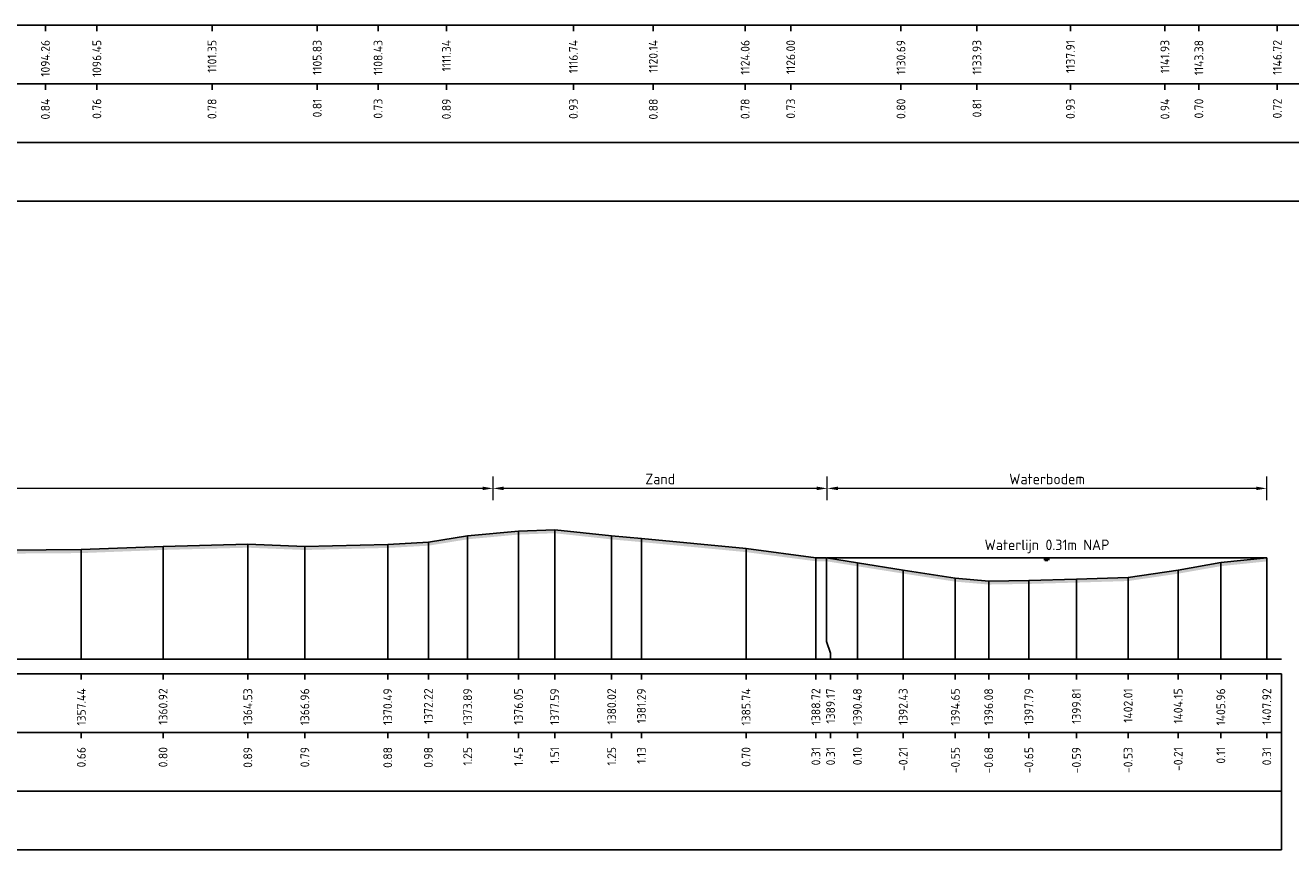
# Model space of a CAD drawing. Header units: metres. Extents: x 128583 to 136452, y 412329 to 415128.
# Tile 191 of 256: x 134980 to 135034, y 414438 to 414473. Entities that reach past the tile are written whole.
import ezdxf
from ezdxf.enums import TextEntityAlignment as Align

# ---------------------------------------------------------------- set-up
doc = ezdxf.new("R2010")
doc.units = ezdxf.units.M
doc.header["$PDMODE"] = 35
doc.header["$PDSIZE"] = 0.075
for name, color, linetype, lineweight in [('X-ME-AL-PROFIEL_HUIDIG MAAIVELD-GD', 8, 'Continuous', 0), ('X-XX-AL-DETAIL1-M', 7, 'Continuous', 18), ('X-XX-AL-NAP-T18', 7, 'Continuous', 18)]:
    doc.layers.add(name, color=color, linetype=linetype, lineweight=lineweight)
for name, color, linetype in [('X-ME-AL-PROFIEL_MAAIVELD-GD', 8, 'Continuous'), ('X-ME-AL-PROFIEL_WATERLIJN-GD', 150, 'Continuous'), ('X-ME-AL-PROFIELRASTER-S', 7, 'Continuous')]:
    doc.layers.add(name, color=color, linetype=linetype)
doc.styles.add('NLCS-ISO-ANNOTATIEF-T18', font='NLCS-ISO.ttf', dxfattribs={"height": 1.8})
doc.styles.add('NLCS-ISO-ANNOTATIVE-T18', font='NLCS-ISO.ttf', dxfattribs={"height": 1.8})
doc.dimstyles.new('NLCS-ANNOTATIEF-T18-PIJL_L2_H0', dxfattribs={"dimtxt": 2.5, "dimasz": 1.8, "dimexe": 2, "dimexo": 2, "dimgap": 0.7, "dimtad": 1, "dimzin": 0, "dimdsep": 46, "dimtxsty": 'NLCS-ISO-ANNOTATIEF-T18', "dimcen": 0, "dimdle": 2, "dimclrd": 256, "dimclre": 256, "dimclrt": 10, "dimaunit": 2, "dimadec": 0, "dimazin": 0, "dimtfac": 1, "dimtdec": 3, "dimtofl": 0, "dimtmove": 0, "dimatfit": 3, "dimfxl": 2, "dimfxlon": 1, "dimtfillclr": 256, "dimtolj": 1, "dimtzin": 0, "dimlwd": -1, "dimlwe": -1, "dimarcsym": 0})

# ---------------------------------------------------------------- blocks, each defined once
blk = doc.blocks.new('SAL-PROFIELRASTER_BALK_EIND1-D')
at = {"color": 0, "linetype": 'ByBlock', "lineweight": -2}
blk.add_line((1, -12.5), (1, -2.5), dxfattribs=at)
at = {"color": 0, "linetype": 'ByBlock', "lineweight": -2, "flags": 128}
for points in [[(0, 0), (1, 0)], [(0, -2.5), (1, -2.5)], [(0, -12.5), (1, -12.5)]]:
    blk.add_lwpolyline(points, dxfattribs=at)
blk = doc.blocks.new('SAL-PROFIELRASTER_BALK_EIND2-D')
at = {"color": 0, "linetype": 'ByBlock', "lineweight": -2}
for p, q in [((1, -2.5), (1, -12.5)), ((1, -12.5), (0, -12.5))]:
    blk.add_line(p, q, dxfattribs=at)
blk = doc.blocks.new('SAL-PROFIELRASTER_BALK_DATA-D')
at = {"color": 0, "linetype": 'ByBlock', "lineweight": -2}
blk.add_lwpolyline([(0, -3.5), (0, -2.5)], dxfattribs=at)
at = {"color": 0, "linetype": 'ByBlock', "lineweight": -2, "style": 'NLCS-ISO-ANNOTATIVE-T18'}
blk.add_attdef('GETAL', text='', height=1.5, rotation=90, dxfattribs=at).set_placement((0.75, -5), align=Align.RIGHT)
blk = doc.blocks.new('SAL-PROFIELRASTER_AANHAAL-D')
at = {"color": 9, "linetype": 'ByBlock', "lineweight": -2, "flags": 128}
blk.add_lwpolyline([(0, 1), (0, 0)], dxfattribs=at)
blk = doc.blocks.new('SAL-PROFIELRASTER_AANHAAL_STAGGER-D')
at = {"color": 9, "linetype": 'ByBlock', "lineweight": -2, "flags": 128}
for points in [[(0, 0), (0, -0.25)], [(0, -0.25), (1, -0.75)], [(1, -0.75), (1, -1)]]:
    blk.add_lwpolyline(points, dxfattribs=at)
blk = doc.blocks.new('*D496')
at = {"layer": 'Defpoints', "color": 0, "transparency": 16777216}
for p in [(134954.94, 414453.225), (134954.94, 414453.225), (135000.239, 414451.307)]:
    blk.add_point(p, dxfattribs=at)
at = {"layer": 'X-XX-AL-DETAIL1-M', "transparency": 16777216}
for p, q in [((134954.94, 414453.225), (134954.94, 414453.725)), ((135000.239, 414452.725), (135000.239, 414453.725)), ((134999.789, 414453.225), (134955.39, 414453.225))]:
    blk.add_line(p, q, dxfattribs=at)
for points in [[(134955.39, 414453.3), (134955.39, 414453.15), (134954.94, 414453.225)], [(134999.789, 414453.3), (134999.789, 414453.15), (135000.239, 414453.225)]]:
    blk.add_solid(points, dxfattribs=at)
at = {"layer": 'X-XX-AL-DETAIL1-M', "color": 10, "transparency": 16777216, "insert": (134977.589, 414453.625), "char_height": 0.45, "attachment_point": 5, "style": 'NLCS-ISO-ANNOTATIEF-T18'}
blk.add_mtext('\\A1;Akker', dxfattribs=at)
blk = doc.blocks.new('*D497')
at = {"layer": 'Defpoints', "color": 0, "transparency": 16777216}
for p in [(135000.239, 414453.225), (135000.239, 414453.225), (135014.472, 414450.264)]:
    blk.add_point(p, dxfattribs=at)
at = {"layer": 'X-XX-AL-DETAIL1-M', "transparency": 16777216}
for p, q in [((135000.239, 414453.225), (135000.239, 414453.725)), ((135014.472, 414452.725), (135014.472, 414453.725)), ((135014.022, 414453.225), (135000.689, 414453.225))]:
    blk.add_line(p, q, dxfattribs=at)
for points in [[(135000.689, 414453.3), (135000.689, 414453.15), (135000.239, 414453.225)], [(135014.022, 414453.3), (135014.022, 414453.15), (135014.472, 414453.225)]]:
    blk.add_solid(points, dxfattribs=at)
at = {"layer": 'X-XX-AL-DETAIL1-M', "color": 10, "transparency": 16777216, "insert": (135007.356, 414453.625), "char_height": 0.45, "attachment_point": 5, "style": 'NLCS-ISO-ANNOTATIEF-T18'}
blk.add_mtext('\\A1;Zand', dxfattribs=at)
blk = doc.blocks.new('*D498')
at = {"layer": 'Defpoints', "color": 0, "transparency": 16777216}
for p in [(135014.472, 414453.225), (135014.472, 414453.225), (135033.184, 414450.264)]:
    blk.add_point(p, dxfattribs=at)
at = {"layer": 'X-XX-AL-DETAIL1-M', "transparency": 16777216}
for p, q in [((135014.472, 414453.225), (135014.472, 414453.725)), ((135033.184, 414452.725), (135033.184, 414453.725)), ((135032.734, 414453.225), (135014.922, 414453.225))]:
    blk.add_line(p, q, dxfattribs=at)
for points in [[(135014.922, 414453.3), (135014.922, 414453.15), (135014.472, 414453.225)], [(135032.734, 414453.3), (135032.734, 414453.15), (135033.184, 414453.225)]]:
    blk.add_solid(points, dxfattribs=at)
at = {"layer": 'X-XX-AL-DETAIL1-M', "color": 10, "transparency": 16777216, "insert": (135023.828, 414453.625), "char_height": 0.45, "attachment_point": 5, "style": 'NLCS-ISO-ANNOTATIEF-T18'}
blk.add_mtext('\\A1;Waterbodem', dxfattribs=at)

msp = doc.modelspace()

# ---------------------------------------------------------------- hatches: boundary and pattern name
at = {"layer": 'X-ME-AL-PROFIEL_HUIDIG MAAIVELD-GD'}
h = msp.add_hatch(dxfattribs=at)
h.set_pattern_fill('AGR-MAAIVELD', color=256, scale=0.1, pattern_type=2)
h.set_pattern_definition([(45, (-1319.4776, -328.16646), (-0.5000001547, 0.5000001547), []), (45, (-1319.549, -328.09504), (0, 1.0000003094), [0.707107, -0.707107]), (45, (-1319.62044, -328.0236), (0, 1.0000003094), [0.707107, -0.707107]), (45, (-1319.6929, -327.9512), (0, 1.0000003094), [0.707107, -0.707107]), (45, (-1319.7633, -327.88075), (0, 1.0000003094), [0.707107, -0.707107]), (45, (-1319.8347, -327.8093), (0, 1.0000003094), [0.707107, -0.707107]), (45, (-1319.90615, -327.7379), (0, 1.0000003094), [0.707107, -0.707107]), (315, (-1319.4776, -328.16646), (0.5000001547, 0.5000001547), []), (315, (-1319.40615, -328.09504), (1.0000003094, -3e-16), [0.707107, -0.707107]), (315, (-1319.3347, -328.0236), (1.0000003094, -3e-16), [0.707107, -0.707107]), (315, (-1319.2623, -327.9512), (1.0000003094, -3e-16), [0.707107, -0.707107]), (315, (-1319.1919, -327.88075), (1.0000003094, -3e-16), [0.707107, -0.707107]), (315, (-1319.12044, -327.8093), (1.0000003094, -3e-16), [0.707107, -0.707107]), (315, (-1319.049, -327.7379), (1.0000003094, -3e-16), [0.707107, -0.707107])])
h.paths.add_polyline_path([(135033.184, 414450.264), (135031.228, 414450.061), (135029.412, 414449.742), (135027.279, 414449.427), (135025.079, 414449.361), (135023.054, 414449.305), (135021.343, 414449.278), (135019.922, 414449.401), (135017.702, 414449.746), (135015.752, 414450.057), (135014.441, 414450.269), (135013.984, 414450.269), (135011.012, 414450.659), (135006.556, 414451.087), (135005.288, 414451.201), (135002.862, 414451.464), (135001.322, 414451.407), (134999.156, 414451.206), (134997.486, 414450.934), (134995.754, 414450.838), (134992.225, 414450.749), (134989.796, 414450.848), (134986.188, 414450.752), (134982.705, 414450.618), (134979.722, 414450.596), (134976.852, 414450.619), (134973.365, 414450.719), (134969.726, 414450.648), (134966.203, 414450.596), (134963.239, 414450.537), (134960.315, 414450.402), (134958.065, 414450.371), (134955.796, 414450.3), (134954.981, 414449.689), (134954.763, 414449.438), (134954.346, 414449.402), (134954.015, 414449.47), (134953.783, 414449.685), (134953.255, 414450.259), (134951.546, 414450.426), (134948.985, 414450.457), (134946.704, 414450.584), (134943.177, 414450.579), (134938.836, 414450.613), (134936.343, 414450.536), (134933.907, 414450.596), (134929.841, 414450.639), (134926.487, 414450.595), (134923.922, 414450.673), (134921.243, 414450.708), (134917.659, 414450.716), (134913.985, 414450.699), (134910.005, 414450.603), (134906.996, 414450.671), (134903.067, 414450.615), (134899.769, 414450.585), (134896.825, 414450.379), (134896.072, 414450.28), (134895.633, 414450.323), (134895.52, 414449.96), (134895.039, 414449.669), (134894.869, 414449.474), (134894.554, 414449.383), (134894.131, 414449.397), (134893.929, 414449.703), (134893.784, 414450.004), (134892.712, 414450.389), (134891.133, 414450.538), (134888.201, 414450.656), (134884.375, 414450.567), (134881.158, 414450.695), (134877.167, 414450.55), (134874.105, 414450.593), (134869.915, 414450.765), (134866.003, 414450.628), (134862.586, 414450.677), (134859.023, 414450.839), (134854.484, 414450.737), (134850.241, 414450.758), (134846.962, 414450.836), (134843.468, 414450.8), (134839.238, 414450.772), (134835.266, 414450.67), (134831.568, 414450.61), (134828.256, 414450.723), (134824.182, 414450.556), (134820.866, 414450.654), (134816.26, 414450.492), (134812.887, 414450.44), (134809.752, 414450.427), (134806.866, 414450.462), (134804.345, 414450.463), (134803.295, 414450.222), (134802.931, 414449.871), (134802.579, 414449.422), (134802.001, 414449.387), (134801.624, 414449.466), (134801.381, 414449.875), (134801.05, 414450.265), (134799.288, 414450.364), (134795.728, 414450.475), (134792.942, 414450.61), (134789.751, 414450.761), (134785.877, 414450.756), (134781.845, 414450.82), (134777.603, 414450.616), (134771.982, 414450.671), (134768.644, 414450.65), (134767.198, 414450.896), (134763.174, 414450.886), (134759.193, 414450.767), (134755.959, 414450.753), (134751.264, 414450.687), (134749.324, 414450.736), (134745.41, 414450.837), (134742.01, 414450.885), (134736.604, 414450.84), (134733.693, 414450.683), (134731.101, 414450.764), (134726.622, 414450.73), (134721.718, 414450.718), (134719.525, 414450.792), (134714.077, 414450.733), (134711.916, 414450.881), (134707.719, 414450.849), (134703.947, 414450.787), (134699.844, 414450.705), (134696.151, 414450.721), (134690.699, 414450.591), (134687.605, 414450.726), (134683.904, 414450.711), (134681.176, 414450.575), (134679.339, 414450.417), (134678.54, 414449.699), (134678.258, 414449.423), (134678.018, 414449.386), (134677.741, 414449.386), (134677.367, 414449.726), (134677.144, 414450.063), (134676.416, 414450.56), (134674.086, 414450.724), (134671.111, 414450.701), (134668.414, 414450.9), (134664.408, 414450.8), (134661.497, 414450.879), (134657.216, 414450.78), (134654.227, 414450.934), (134649.409, 414450.755), (134646.167, 414450.956), (134641.908, 414450.84), (134638.163, 414450.98), (134633.994, 414450.89), (134630.689, 414450.95), (134626.444, 414450.919), (134621.988, 414450.776), (134618.906, 414450.768), (134614.536, 414450.798), (134612.283, 414450.965), (134607.682, 414450.812), (134604.337, 414450.794), (134600.875, 414450.744), (134597.674, 414450.831), (134594.093, 414450.833), (134590.766, 414450.834), (134587.86, 414450.841), (134584.904, 414450.898), (134582.238, 414450.802), (134580.718, 414450.695), (134580.377, 414450.237), (134579.614, 414449.689), (134579.003, 414449.699), (134578.611, 414449.954), (134577.973, 414450.574), (134576.387, 414450.71), (134573.905, 414450.852), (134569.945, 414450.916), (134565.735, 414450.899), (134561.974, 414450.841), (134558.754, 414450.836), (134554.901, 414450.869), (134550.57, 414450.947), (134546.613, 414450.889), (134542.749, 414451.009), (134538.451, 414451.061), (134534.432, 414450.998), (134530.683, 414450.976), (134526.721, 414450.928), (134523.879, 414450.948), (134520.505, 414450.917), (134517.265, 414450.895), (134514.38, 414450.884), (134511.306, 414450.915), (134508.422, 414450.859), (134505.406, 414450.935), (134502.679, 414450.948), (134499.368, 414450.917), (134496.267, 414450.91), (134493.163, 414450.933), (134490.349, 414450.933), (134487.737, 414450.892), (134486.025, 414450.785), (134484.226, 414450.621), (134483.741, 414450.159), (134483.091, 414449.661), (134482.838, 414449.46), (134482.565, 414449.465), (134482.245, 414449.672), (134481.533, 414450.236), (134480.764, 414450.781), (134478.111, 414450.986), (134475.238, 414451.05), (134471.725, 414450.976), (134469.072, 414451.028), (134467.291, 414450.982), (134464.544, 414450.938), (134463.882, 414450.991), (134461.079, 414451.015), (134458.439, 414450.966), (134455.588, 414450.908), (134453.192, 414450.99), (134450.494, 414450.977), (134447.965, 414450.983), (134446.096, 414450.844), (134444.93, 414450.925), (134441.846, 414451.003), (134439.178, 414451.018), (134435.449, 414450.962), (134432.479, 414451.046), (134428.714, 414451.059), (134425.267, 414450.884), (134422.739, 414450.982), (134419.952, 414450.927), (134416.213, 414450.913), (134414.483, 414450.753), (134412.936, 414450.959), (134409.358, 414450.865), (134406.735, 414450.897), (134404.7, 414450.961), (134400.995, 414450.895), (134398.647, 414450.706), (134397.86, 414450.837), (134395.472, 414450.967), (134392.276, 414451.016), (134389.357, 414450.92), (134386.659, 414450.961), (134385.365, 414450.798), (134384.439, 414450.141), (134384.006, 414449.754), (134383.759, 414449.543), (134383.504, 414449.521), (134383.309, 414449.569), (134383.1, 414449.727), (134382.517, 414450.325), (134381.944, 414450.706), (134378.453, 414450.873), (134374.692, 414450.919), (134370.79, 414450.879), (134366.591, 414450.927), (134362.577, 414450.933), (134358.863, 414451.056), (134354.844, 414450.87), (134351.208, 414450.857), (134348.296, 414450.803), (134345.397, 414450.741), (134343.632, 414450.491), (134342.875, 414449.857), (134342.363, 414449.428), (134342, 414449.39), (134341.397, 414449.578), (134341.131, 414449.839), (134340.925, 414450.153), (134340.452, 414450.484), (134338.29, 414450.681), (134334.917, 414450.67), (134330.886, 414450.688), (134326.862, 414450.637), (134323.057, 414450.592), (134319.987, 414450.59), (134316.011, 414450.56), (134312.743, 414450.568), (134307.614, 414450.657), (134303.041, 414450.61), (134297.976, 414450.674), (134293.714, 414450.737), (134288.791, 414450.772), (134283.992, 414450.785), (134279.508, 414450.824), (134275.492, 414450.818), (134271.519, 414450.785), (134268.127, 414450.78), (134263.422, 414450.772), (134258.049, 414450.796), (134252.995, 414450.803), (134249.023, 414450.677), (134245.857, 414450.418), (134243.533, 414450.088), (134238.555, 414449.911), (134237.623, 414450.141), (134236.144, 414450.353), (134233.675, 414449.952), (134230.466, 414449.956), (134230.022, 414449.733), (134229.059, 414449.649), (134228.209, 414449.742), (134227.905, 414449.991), (134226.051, 414450.103), (134223.399, 414450.295), (134219.833, 414450.265), (134216.11, 414450.38), (134212.911, 414450.484), (134209.119, 414450.618), (134205.069, 414450.862), (134199.609, 414450.559), (134196.437, 414450.79), (134191.73, 414450.587), (134187.693, 414450.702), (134183.594, 414450.518), (134179.249, 414450.502), (134175.26, 414450.528), (134170.619, 414450.676), (134166.173, 414450.509), (134161.974, 414450.518), (134157.509, 414450.512), (134153.562, 414450.611), (134149.52, 414450.591), (134145.635, 414450.483), (134142.019, 414450.509), (134138.393, 414450.568), (134133.669, 414450.556), (134129.872, 414450.623), (134125.447, 414450.624), (134120.896, 414450.67), (134116.5, 414450.747), (134112.495, 414450.739), (134108.419, 414450.745), (134104.183, 414450.614), (134101.125, 414450.595), (134096.476, 414450.513), (134093.273, 414450.289), (134091.088, 414450.143), (134090.374, 414450.008), (134090.029, 414449.655), (134089.687, 414449.512), (134089.055, 414449.318), (134088.401, 414449.229), (134087.932, 414449.371), (134087.285, 414449.671), (134086.787, 414450.034), (134086.655, 414450.193), (134084.825, 414450.209), (134081.624, 414450.35), (134077.404, 414450.319), (134073.023, 414450.179), (134069.469, 414449.909), (134064.198, 414449.891), (134059.315, 414449.834), (134054.772, 414449.884), (134050.38, 414449.933), (134044.97, 414449.758), (134040.112, 414449.97), (134036.227, 414449.926), (134032.426, 414449.937), (134029.013, 414449.845), (134025.494, 414449.891), (134022.431, 414449.915), (134019.338, 414449.961), (134016.64, 414449.944), (134013.266, 414449.98), (134010.566, 414450.02), (134008.024, 414450.073), (134005.465, 414450.203), (134002.522, 414450.198), (133999.319, 414450.264), (133996.055, 414450.26), (133992.872, 414450.385), (133989.467, 414450.422), (133986.023, 414450.458), (133982.833, 414450.498), (133979.639, 414450.593), (133976.246, 414450.583), (133973.125, 414450.514), (133969.892, 414450.613), (133966.407, 414450.542), (133963.081, 414450.628), (133959.559, 414450.52), (133956.393, 414450.6), (133953.161, 414450.597), (133949.779, 414450.612), (133948.878, 414450.15), (133948.517, 414450.169), (133947.92, 414450.551), (133945.843, 414450.715), (133943.182, 414450.773), (133940.354, 414450.791), (133937.221, 414450.84), (133934.268, 414450.868), (133931.347, 414450.896), (133926.322, 414450.961), (133923.123, 414450.978), (133920.278, 414450.996), (133917.001, 414450.905), (133913.785, 414451.006), (133909.139, 414450.842), (133906.099, 414450.803), (133903.233, 414450.715), (133900.186, 414450.588), (133899.627, 414450.444), (133898.701, 414449.618), (133898.471, 414449.593), (133898.031, 414449.666), (133897.719, 414450.096), (133897.237, 414450.583), (133894.667, 414450.656), (133891.693, 414450.689), (133888.088, 414450.77), (133884.101, 414450.693), (133880.74, 414450.719), (133877.411, 414450.769), (133874.016, 414450.77), (133870.74, 414450.797), (133867.524, 414450.759), (133864.104, 414450.83), (133860.503, 414450.835), (133857.101, 414450.851), (133853.794, 414450.87), (133850.523, 414450.922), (133846.615, 414450.864), (133843.031, 414451.045), (133839.475, 414450.943), (133835.484, 414450.968), (133831.73, 414450.89), (133828.522, 414450.977), (133825.121, 414450.934), (133821.418, 414450.911), (133818.077, 414450.873), (133814.65, 414450.84), (133811.253, 414450.798), (133807.119, 414450.847), (133802.658, 414450.785), (133799.086, 414450.769), (133795.202, 414450.773), (133791.834, 414450.696), (133788.121, 414450.705), (133784.64, 414450.675), (133781.458, 414450.68), (133778.325, 414450.692), (133775.283, 414450.655), (133772.203, 414450.732), (133769.157, 414450.648), (133767.123, 414450.694), (133764.091, 414450.81), (133760.489, 414450.73), (133757.425, 414450.772), (133754.756, 414450.767), (133750.555, 414450.696), (133747.143, 414450.669), (133744.073, 414450.728), (133739.535, 414450.804), (133735.671, 414450.928), (133732.128, 414450.968), (133729.122, 414450.904), (133725.459, 414450.904), (133722.611, 414450.797), (133718.735, 414450.734), (133715.36, 414450.735), (133711.951, 414450.728), (133708.374, 414450.729), (133704.927, 414450.647), (133700.677, 414450.6), (133697.116, 414450.593), (133694.538, 414450.503), (133691.823, 414450.423), (133689.396, 414450.081), (133685.166, 414449.948), (133682.574, 414449.889), (133680.497, 414450.089), (133679.901, 414449.892), (133678.305, 414449.452), (133676.294, 414449.152), (133672.985, 414449.068), (133668.821, 414448.842), (133664.414, 414449.13), (133657.067, 414449.535), (133649.511, 414449.398), (133647.639, 414449.936), (133646.111, 414450.413), (133643.68, 414450.59), (133640.721, 414450.652), (133637.013, 414450.836), (133632.861, 414450.887), (133628.777, 414450.843), (133625.267, 414450.838), (133625.267, 414450.688), (133628.777, 414450.693), (133632.861, 414450.737), (133637.013, 414450.686), (133640.721, 414450.502), (133643.68, 414450.44), (133646.111, 414450.263), (133647.639, 414449.786), (133649.511, 414449.248), (133657.067, 414449.385), (133664.414, 414448.98), (133668.821, 414448.692), (133672.985, 414448.918), (133676.294, 414449.002), (133678.305, 414449.302), (133679.901, 414449.742), (133680.497, 414449.939), (133682.574, 414449.739), (133685.166, 414449.798), (133689.396, 414449.931), (133691.823, 414450.273), (133694.538, 414450.353), (133697.116, 414450.443), (133700.677, 414450.45), (133704.927, 414450.497), (133708.374, 414450.579), (133711.951, 414450.578), (133715.36, 414450.585), (133718.735, 414450.584), (133722.611, 414450.647), (133725.459, 414450.754), (133729.122, 414450.754), (133732.128, 414450.818), (133735.671, 414450.778), (133739.535, 414450.654), (133744.073, 414450.578), (133747.143, 414450.519), (133750.555, 414450.546), (133754.756, 414450.617), (133757.425, 414450.622), (133760.489, 414450.58), (133764.091, 414450.66), (133767.123, 414450.544), (133769.157, 414450.498), (133772.203, 414450.582), (133775.283, 414450.505), (133778.325, 414450.542), (133781.458, 414450.53), (133784.64, 414450.525), (133788.121, 414450.555), (133791.834, 414450.546), (133795.202, 414450.623), (133799.086, 414450.619), (133802.658, 414450.635), (133807.119, 414450.697), (133811.253, 414450.648), (133814.65, 414450.69), (133818.077, 414450.723), (133821.418, 414450.761), (133825.121, 414450.784), (133828.522, 414450.827), (133831.73, 414450.74), (133835.484, 414450.818), (133839.475, 414450.793), (133843.031, 414450.895), (133846.615, 414450.714), (133850.523, 414450.772), (133853.794, 414450.72), (133857.101, 414450.701), (133860.503, 414450.685), (133864.104, 414450.68), (133867.524, 414450.609), (133870.74, 414450.647), (133874.016, 414450.62), (133877.411, 414450.619), (133880.74, 414450.569), (133884.101, 414450.543), (133888.088, 414450.62), (133891.693, 414450.539), (133894.667, 414450.506), (133897.237, 414450.433), (133897.719, 414449.946), (133898.031, 414449.516), (133898.471, 414449.443), (133898.701, 414449.468), (133899.627, 414450.294), (133900.186, 414450.438), (133903.233, 414450.565), (133906.099, 414450.653), (133909.139, 414450.692), (133913.785, 414450.856), (133917.001, 414450.755), (133920.278, 414450.846), (133923.123, 414450.828), (133926.322, 414450.811), (133931.347, 414450.746), (133934.268, 414450.718), (133937.221, 414450.69), (133940.354, 414450.641), (133943.182, 414450.623), (133945.843, 414450.565), (133947.92, 414450.401), (133948.517, 414450.019), (133948.878, 414450), (133949.779, 414450.462), (133953.161, 414450.447), (133956.393, 414450.45), (133959.559, 414450.37), (133963.081, 414450.478), (133966.407, 414450.392), (133969.892, 414450.463), (133973.125, 414450.364), (133976.246, 414450.433), (133979.639, 414450.443), (133982.833, 414450.348), (133986.023, 414450.308), (133989.467, 414450.272), (133992.872, 414450.235), (133996.055, 414450.11), (133999.319, 414450.114), (134002.522, 414450.048), (134005.465, 414450.053), (134008.024, 414449.923), (134010.566, 414449.87), (134013.266, 414449.83), (134016.64, 414449.794), (134019.338, 414449.811), (134022.431, 414449.765), (134025.494, 414449.741), (134029.013, 414449.695), (134032.426, 414449.787), (134036.227, 414449.776), (134040.112, 414449.82), (134044.97, 414449.608), (134050.38, 414449.783), (134054.772, 414449.734), (134059.315, 414449.684), (134064.198, 414449.741), (134069.469, 414449.759), (134073.023, 414450.029), (134077.404, 414450.169), (134081.624, 414450.2), (134084.825, 414450.059), (134086.655, 414450.043), (134086.787, 414449.884), (134087.285, 414449.521), (134087.932, 414449.221), (134088.401, 414449.079), (134089.055, 414449.168), (134089.687, 414449.362), (134090.029, 414449.505), (134090.374, 414449.858), (134091.088, 414449.993), (134093.273, 414450.139), (134096.476, 414450.363), (134101.125, 414450.445), (134104.183, 414450.464), (134108.419, 414450.595), (134112.495, 414450.589), (134116.5, 414450.597), (134120.896, 414450.52), (134125.447, 414450.474), (134129.872, 414450.473), (134133.669, 414450.406), (134138.393, 414450.418), (134142.019, 414450.359), (134145.635, 414450.333), (134149.52, 414450.441), (134153.562, 414450.461), (134157.509, 414450.362), (134161.974, 414450.368), (134166.173, 414450.359), (134170.619, 414450.526), (134175.26, 414450.378), (134179.249, 414450.352), (134183.594, 414450.368), (134187.693, 414450.552), (134191.73, 414450.437), (134196.437, 414450.64), (134199.609, 414450.409), (134205.069, 414450.712), (134209.119, 414450.468), (134212.911, 414450.334), (134216.11, 414450.23), (134219.833, 414450.115), (134223.399, 414450.145), (134226.051, 414449.953), (134227.905, 414449.841), (134228.209, 414449.592), (134229.059, 414449.499), (134230.022, 414449.583), (134230.466, 414449.806), (134233.675, 414449.802), (134236.144, 414450.203), (134237.623, 414449.991), (134238.555, 414449.761), (134243.533, 414449.938), (134245.857, 414450.268), (134249.023, 414450.527), (134252.995, 414450.653), (134258.049, 414450.646), (134263.422, 414450.622), (134268.127, 414450.63), (134271.519, 414450.635), (134275.492, 414450.668), (134279.508, 414450.674), (134283.992, 414450.635), (134288.791, 414450.622), (134293.714, 414450.587), (134297.976, 414450.524), (134303.041, 414450.46), (134307.614, 414450.507), (134312.743, 414450.418), (134316.011, 414450.41), (134319.987, 414450.44), (134323.057, 414450.442), (134326.862, 414450.487), (134330.886, 414450.538), (134334.917, 414450.52), (134338.29, 414450.531), (134340.452, 414450.334), (134340.925, 414450.003), (134341.131, 414449.689), (134341.397, 414449.428), (134342, 414449.24), (134342.363, 414449.278), (134342.875, 414449.707), (134343.632, 414450.341), (134345.397, 414450.591), (134348.296, 414450.653), (134351.208, 414450.707), (134354.844, 414450.72), (134358.863, 414450.906), (134362.577, 414450.783), (134366.591, 414450.777), (134370.79, 414450.729), (134374.692, 414450.769), (134378.453, 414450.723), (134381.944, 414450.556), (134382.517, 414450.175), (134383.1, 414449.577), (134383.309, 414449.419), (134383.504, 414449.371), (134383.759, 414449.393), (134384.006, 414449.604), (134384.439, 414449.991), (134385.365, 414450.648), (134386.659, 414450.811), (134389.357, 414450.77), (134392.276, 414450.866), (134395.472, 414450.817), (134397.86, 414450.687), (134398.647, 414450.556), (134400.995, 414450.745), (134404.7, 414450.811), (134406.735, 414450.747), (134409.358, 414450.715), (134412.936, 414450.809), (134414.483, 414450.603), (134416.213, 414450.763), (134419.952, 414450.777), (134422.739, 414450.832), (134425.267, 414450.734), (134428.714, 414450.909), (134432.479, 414450.896), (134435.449, 414450.812), (134439.178, 414450.868), (134441.846, 414450.853), (134444.93, 414450.775), (134446.096, 414450.694), (134447.965, 414450.833), (134450.494, 414450.827), (134453.192, 414450.84), (134455.588, 414450.758), (134458.439, 414450.816), (134461.079, 414450.865), (134463.882, 414450.841), (134464.544, 414450.788), (134467.291, 414450.832), (134469.072, 414450.878), (134471.725, 414450.826), (134475.238, 414450.9), (134478.111, 414450.836), (134480.764, 414450.631), (134481.533, 414450.086), (134482.245, 414449.522), (134482.565, 414449.315), (134482.838, 414449.31), (134483.091, 414449.511), (134483.741, 414450.009), (134484.226, 414450.471), (134486.025, 414450.635), (134487.737, 414450.742), (134490.349, 414450.783), (134493.163, 414450.783), (134496.267, 414450.76), (134499.368, 414450.767), (134502.679, 414450.798), (134505.406, 414450.785), (134508.422, 414450.709), (134511.306, 414450.765), (134514.38, 414450.734), (134517.265, 414450.745), (134520.505, 414450.767), (134523.879, 414450.798), (134526.721, 414450.778), (134530.683, 414450.826), (134534.432, 414450.848), (134538.451, 414450.911), (134542.749, 414450.859), (134546.613, 414450.739), (134550.57, 414450.797), (134554.901, 414450.719), (134558.754, 414450.686), (134561.974, 414450.691), (134565.735, 414450.749), (134569.945, 414450.766), (134573.905, 414450.702), (134576.387, 414450.56), (134577.973, 414450.424), (134578.611, 414449.804), (134579.003, 414449.549), (134579.614, 414449.539), (134580.377, 414450.087), (134580.718, 414450.545), (134582.238, 414450.652), (134584.904, 414450.748), (134587.86, 414450.691), (134590.766, 414450.684), (134594.093, 414450.683), (134597.674, 414450.681), (134600.875, 414450.594), (134604.337, 414450.644), (134607.682, 414450.662), (134612.283, 414450.815), (134614.536, 414450.648), (134618.906, 414450.618), (134621.988, 414450.626), (134626.444, 414450.769), (134630.689, 414450.8), (134633.994, 414450.74), (134638.163, 414450.83), (134641.908, 414450.69), (134646.167, 414450.806), (134649.409, 414450.605), (134654.227, 414450.784), (134657.216, 414450.63), (134661.497, 414450.729), (134664.408, 414450.65), (134668.414, 414450.75), (134671.111, 414450.551), (134674.086, 414450.574), (134676.416, 414450.41), (134677.144, 414449.913), (134677.367, 414449.576), (134677.741, 414449.236), (134678.018, 414449.236), (134678.258, 414449.273), (134678.54, 414449.549), (134679.339, 414450.267), (134681.176, 414450.425), (134683.904, 414450.561), (134687.605, 414450.576), (134690.699, 414450.441), (134696.151, 414450.571), (134699.844, 414450.555), (134703.947, 414450.637), (134707.719, 414450.699), (134711.916, 414450.731), (134714.077, 414450.583), (134719.525, 414450.642), (134721.718, 414450.568), (134726.622, 414450.58), (134731.101, 414450.614), (134733.693, 414450.533), (134736.604, 414450.69), (134742.01, 414450.735), (134745.41, 414450.687), (134749.324, 414450.586), (134751.264, 414450.537), (134755.959, 414450.603), (134759.193, 414450.617), (134763.174, 414450.736), (134767.198, 414450.746), (134768.644, 414450.5), (134771.982, 414450.521), (134777.603, 414450.466), (134781.845, 414450.67), (134785.877, 414450.606), (134789.751, 414450.611), (134792.942, 414450.46), (134795.728, 414450.325), (134799.288, 414450.214), (134801.05, 414450.115), (134801.381, 414449.725), (134801.624, 414449.316), (134802.001, 414449.237), (134802.579, 414449.272), (134802.931, 414449.721), (134803.295, 414450.072), (134804.345, 414450.313), (134806.866, 414450.312), (134809.752, 414450.277), (134812.887, 414450.29), (134816.26, 414450.342), (134820.866, 414450.504), (134824.182, 414450.406), (134828.256, 414450.573), (134831.568, 414450.46), (134835.266, 414450.52), (134839.238, 414450.622), (134843.468, 414450.65), (134846.962, 414450.686), (134850.241, 414450.608), (134854.484, 414450.587), (134859.023, 414450.689), (134862.586, 414450.527), (134866.003, 414450.478), (134869.915, 414450.615), (134874.105, 414450.443), (134877.167, 414450.4), (134881.158, 414450.545), (134884.375, 414450.417), (134888.201, 414450.506), (134891.133, 414450.388), (134892.712, 414450.239), (134893.784, 414449.854), (134893.929, 414449.553), (134894.131, 414449.247), (134894.554, 414449.233), (134894.869, 414449.324), (134895.039, 414449.519), (134895.52, 414449.81), (134895.633, 414450.173), (134896.072, 414450.13), (134896.825, 414450.229), (134899.769, 414450.435), (134903.067, 414450.465), (134906.996, 414450.521), (134910.005, 414450.453), (134913.985, 414450.549), (134917.659, 414450.566), (134921.243, 414450.558), (134923.922, 414450.523), (134926.487, 414450.445), (134929.841, 414450.489), (134933.907, 414450.446), (134936.343, 414450.386), (134938.836, 414450.463), (134943.177, 414450.429), (134946.704, 414450.434), (134948.985, 414450.307), (134951.546, 414450.276), (134953.255, 414450.109), (134953.783, 414449.535), (134954.015, 414449.32), (134954.346, 414449.252), (134954.763, 414449.288), (134954.981, 414449.539), (134955.796, 414450.15), (134958.065, 414450.221), (134960.315, 414450.252), (134963.239, 414450.387), (134966.203, 414450.446), (134969.726, 414450.498), (134973.365, 414450.569), (134976.852, 414450.469), (134979.722, 414450.446), (134982.705, 414450.468), (134986.188, 414450.602), (134989.796, 414450.698), (134992.225, 414450.599), (134995.754, 414450.688), (134997.486, 414450.784), (134999.156, 414451.056), (135001.322, 414451.257), (135002.862, 414451.314), (135005.288, 414451.051), (135006.556, 414450.937), (135011.012, 414450.509), (135013.984, 414450.119), (135014.441, 414450.119), (135015.752, 414449.907), (135017.702, 414449.596), (135019.922, 414449.251), (135021.343, 414449.128), (135023.054, 414449.155), (135025.079, 414449.211), (135027.279, 414449.277), (135029.412, 414449.592), (135031.228, 414449.911), (135033.184, 414450.114)])

# ---------------------------------------------------------------- linework, layer by layer
at = {"layer": 'X-ME-AL-PROFIEL_MAAIVELD-GD'}
msp.add_lwpolyline([(134979.722, 414450.596), (134982.705, 414450.618), (134986.188, 414450.752), (134989.796, 414450.848), (134992.225, 414450.749), (134995.754, 414450.838), (134997.486, 414450.934), (134999.156, 414451.206), (135001.322, 414451.407), (135002.862, 414451.464), (135005.288, 414451.201), (135006.556, 414451.087), (135011.012, 414450.659), (135013.984, 414450.269), (135014.441, 414450.269), (135015.752, 414450.057), (135017.702, 414449.746), (135019.922, 414449.401), (135021.343, 414449.278), (135023.054, 414449.305), (135025.079, 414449.361), (135027.279, 414449.427), (135029.412, 414449.742), (135031.228, 414450.061), (135033.184, 414450.264)], dxfattribs=at)
at = {"layer": 'X-ME-AL-PROFIEL_WATERLIJN-GD'}
for points in [[(135033.184, 414450.264), (135014.472, 414450.264)], [(135023.684, 414450.196), (135023.934, 414450.196)], [(135023.74, 414450.147), (135023.865, 414450.147)]]:
    msp.add_lwpolyline(points, dxfattribs=at)

# ---------------------------------------------------------------- block references
at = {"layer": 'X-ME-AL-PROFIELRASTER-S', "xscale": 1408.542011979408, "yscale": 0.25, "zscale": 1408.542011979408}
for name, p in [('SAL-PROFIELRASTER_BALK_EIND1-D', (133886.916, 414473.58)), ('SAL-PROFIELRASTER_BALK_EIND2-D', (133886.916, 414471.08)), ('SAL-PROFIELRASTER_BALK_EIND2-D', (133886.916, 414468.58)), ('SAL-PROFIELRASTER_BALK_EIND1-D', (133625.267, 414445.955)), ('SAL-PROFIELRASTER_BALK_EIND2-D', (133625.267, 414443.455)), ('SAL-PROFIELRASTER_BALK_EIND2-D', (133625.267, 414440.955))]:
    msp.add_blockref(name, p, dxfattribs=at)
at = {"layer": 'X-ME-AL-PROFIELRASTER-S', "xscale": 0.25, "yscale": 0.25, "zscale": 0.25}
for p, values in [((134981.175, 414473.58), {'GETAL': '1094.26'}), ((134983.368, 414473.58), {'GETAL': '1096.45'}), ((134988.271, 414473.58), {'GETAL': '1101.35'}), ((134992.75, 414473.58), {'GETAL': '1105.83'}), ((134995.342, 414473.58), {'GETAL': '1108.43'}), ((134998.254, 414473.58), {'GETAL': '1111.34'}), ((135003.659, 414473.58), {'GETAL': '1116.74'}), ((135007.059, 414473.58), {'GETAL': '1120.14'}), ((135010.973, 414473.58), {'GETAL': '1124.06'}), ((135012.914, 414473.58), {'GETAL': '1126.00'}), ((135017.608, 414473.58), {'GETAL': '1130.69'}), ((135020.842, 414473.58), {'GETAL': '1133.93'}), ((135024.824, 414473.58), {'GETAL': '1137.91'}), ((135028.847, 414473.58), {'GETAL': '1141.93'}), ((135030.293, 414473.58), {'GETAL': '1143.38'}), ((135033.631, 414473.58), {'GETAL': '1146.72'}), ((134981.175, 414471.08), {'GETAL': '0.84'}), ((134983.368, 414471.08), {'GETAL': '0.76'}), ((134988.271, 414471.08), {'GETAL': '0.78'}), ((134992.75, 414471.08), {'GETAL': '0.81'}), ((134995.342, 414471.08), {'GETAL': '0.73'}), ((134998.254, 414471.08), {'GETAL': '0.89'}), ((135003.659, 414471.08), {'GETAL': '0.93'}), ((135007.059, 414471.08), {'GETAL': '0.88'}), ((135010.973, 414471.08), {'GETAL': '0.78'}), ((135012.914, 414471.08), {'GETAL': '0.73'}), ((135017.608, 414471.08), {'GETAL': '0.80'}), ((135020.842, 414471.08), {'GETAL': '0.81'}), ((135024.824, 414471.08), {'GETAL': '0.93'}), ((135028.847, 414471.08), {'GETAL': '0.94'}), ((135030.293, 414471.08), {'GETAL': '0.70'}), ((135033.631, 414471.08), {'GETAL': '0.72'}), ((134982.705, 414445.955), {'GETAL': '1357.44'}), ((134986.188, 414445.955), {'GETAL': '1360.92'}), ((134989.796, 414445.955), {'GETAL': '1364.53'}), ((134992.225, 414445.955), {'GETAL': '1366.96'}), ((134995.754, 414445.955), {'GETAL': '1370.49'}), ((134997.486, 414445.955), {'GETAL': '1372.22'}), ((134999.156, 414445.955), {'GETAL': '1373.89'}), ((135001.322, 414445.955), {'GETAL': '1376.05'}), ((135002.862, 414445.955), {'GETAL': '1377.59'}), ((135005.288, 414445.955), {'GETAL': '1380.02'}), ((135006.556, 414445.955), {'GETAL': '1381.29'}), ((135011.012, 414445.955), {'GETAL': '1385.74'}), ((135013.984, 414445.955), {'GETAL': '1388.72'}), ((135014.609, 414445.955), {'GETAL': '1389.17'}), ((135014.609, 414445.955), {'GETAL': '1389.17'}), ((135015.752, 414445.955), {'GETAL': '1390.48'}), ((135017.702, 414445.955), {'GETAL': '1392.43'}), ((135019.922, 414445.955), {'GETAL': '1394.65'}), ((135021.343, 414445.955), {'GETAL': '1396.08'}), ((135023.054, 414445.955), {'GETAL': '1397.79'}), ((135025.079, 414445.955), {'GETAL': '1399.81'}), ((135027.279, 414445.955), {'GETAL': '1402.01'}), ((135029.412, 414445.955), {'GETAL': '1404.15'}), ((135031.228, 414445.955), {'GETAL': '1405.96'}), ((135033.184, 414445.955), {'GETAL': '1407.92'}), ((135033.184, 414445.955), {'GETAL': '1407.92'}), ((134982.705, 414443.455), {'GETAL': '0.66'}), ((134986.188, 414443.455), {'GETAL': '0.80'}), ((134989.796, 414443.455), {'GETAL': '0.89'}), ((134992.225, 414443.455), {'GETAL': '0.79'}), ((134995.754, 414443.455), {'GETAL': '0.88'}), ((134997.486, 414443.455), {'GETAL': '0.98'}), ((134999.156, 414443.455), {'GETAL': '1.25'}), ((135001.322, 414443.455), {'GETAL': '1.45'}), ((135002.862, 414443.455), {'GETAL': '1.51'}), ((135005.288, 414443.455), {'GETAL': '1.25'}), ((135006.556, 414443.455), {'GETAL': '1.13'}), ((135011.012, 414443.455), {'GETAL': '0.70'}), ((135013.984, 414443.455), {'GETAL': '0.31'}), ((135014.609, 414443.455), {'GETAL': '0.31'}), ((135015.752, 414443.455), {'GETAL': '0.10'}), ((135017.702, 414443.455), {'GETAL': '-0.21'}), ((135019.922, 414443.455), {'GETAL': '-0.55'}), ((135021.343, 414443.455), {'GETAL': '-0.68'}), ((135023.054, 414443.455), {'GETAL': '-0.65'}), ((135025.079, 414443.455), {'GETAL': '-0.59'}), ((135027.279, 414443.455), {'GETAL': '-0.53'}), ((135029.412, 414443.455), {'GETAL': '-0.21'}), ((135031.228, 414443.455), {'GETAL': '0.11'}), ((135033.184, 414443.455), {'GETAL': '0.31'})]:
    msp.add_blockref('SAL-PROFIELRASTER_BALK_DATA-D', p, dxfattribs=at).add_auto_attribs(values)
at = {"layer": 'X-ME-AL-PROFIELRASTER-S'}
for p, yscale in [((135001.322, 414445.955), 5.452), ((135002.862, 414445.955), 5.509), ((134986.188, 414445.955), 4.797), ((134989.796, 414445.955), 4.893), ((134992.225, 414445.955), 4.794), ((134995.754, 414445.955), 4.883), ((134997.486, 414445.955), 4.979), ((134999.156, 414445.955), 5.250999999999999), ((135005.288, 414445.955), 5.246), ((135006.556, 414445.955), 5.132), ((134982.705, 414445.955), 4.663), ((135011.012, 414445.955), 4.704), ((135013.984, 414445.955), 4.314), ((135014.441, 414446.955), 3.314), ((135014.441, 414446.955), 3.314), ((135033.184, 414445.955), 4.309), ((135033.184, 414445.955), 4.309), ((135015.752, 414445.955), 4.102), ((135017.702, 414445.955), 3.791), ((135029.412, 414445.955), 3.787), ((135031.228, 414445.955), 4.106), ((135019.922, 414445.955), 3.446), ((135021.343, 414445.955), 3.323), ((135023.054, 414445.955), 3.35), ((135025.079, 414445.955), 3.406), ((135027.279, 414445.955), 3.472)]:
    msp.add_blockref('SAL-PROFIELRASTER_AANHAAL-D', p, dxfattribs=dict(at, yscale=yscale))
at = {"layer": 'X-ME-AL-PROFIELRASTER-S', "xscale": 0.1675144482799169, "zscale": 0.1675144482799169}
msp.add_blockref('SAL-PROFIELRASTER_AANHAAL_STAGGER-D', (135014.441, 414446.955), dxfattribs=at)
msp.add_blockref('SAL-PROFIELRASTER_AANHAAL_STAGGER-D', (135014.441, 414446.955), dxfattribs=at)

# ---------------------------------------------------------------- texts
at = {"layer": 'X-XX-AL-NAP-T18', "color": 10, "insert": (135021.167, 414450.459), "char_height": 0.45, "width": 15.43377, "attachment_point": 7, "style": 'NLCS-ISO-ANNOTATIEF-T18'}
msp.add_mtext('Waterlijn 0.31m NAP', dxfattribs=at)

# ---------------------------------------------------------------- dimensions: what is measured, and where the dimension line sits
at = {"layer": 'X-XX-AL-DETAIL1-M'}
for base, p1, p2, text, picture, middle in [((134954.94, 414453.225), (135000.239, 414451.307), (134954.94, 414453.225), 'Akker', '*D496', (134977.589, 414453.225)), ((135000.239, 414453.225), (135014.472, 414450.264), (135000.239, 414453.225), 'Zand', '*D497', (135007.356, 414453.225)), ((135014.472, 414453.225), (135033.184, 414450.264), (135014.472, 414453.225), 'Waterbodem', '*D498', (135023.828, 414453.225))]:
    dim = msp.add_linear_dim(base=base, p1=p1, p2=p2, text=text, dimstyle='NLCS-ANNOTATIEF-T18-PIJL_L2_H0', dxfattribs=at)
    dim.commit()
    dim.dimension.update_dxf_attribs({"geometry": picture, "text_midpoint": middle, "dimtype": 160})

doc.saveas('drawing.dxf')
